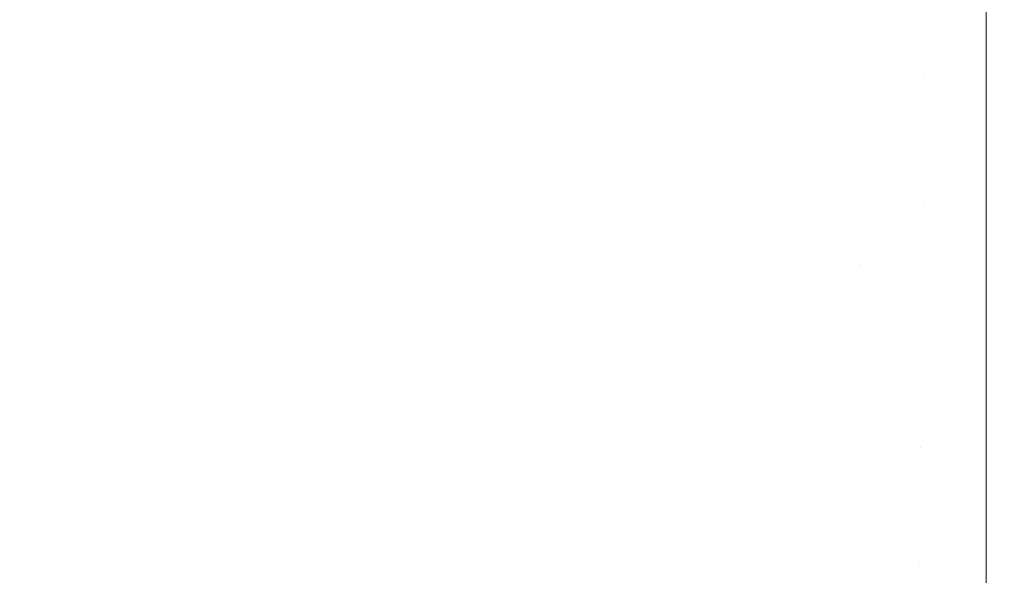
# Model space of a CAD drawing. Header units: centimetres. Extents: x -17.1 to 18.2, y 3.4 to 5.2.
# Tile 12 of 256: x -17.03316 to -17.02006, y 3.41472 to 3.42211. Entities that reach past the tile are written whole.
import ezdxf

# ---------------------------------------------------------------- set-up
doc = ezdxf.new("R2010")
doc.units = ezdxf.units.CM
doc.header["$LTSCALE"] = 2.54
doc.layers.add('Lucido design-1', color=7, linetype='Continuous')

# ---------------------------------------------------------------- blocks, each defined once
blk = doc.blocks.new('Gruppo-4-1')
at = {"color": 7, "linetype": 'Continuous', "lineweight": 9}
for points, invisible_edges in [([(-17.032384, 3.423484, -1872.254029), (-17.033165, 3.423774, -1872.254029), (-17.033442, 3.422131, -1872.256268), (-17.032644, 3.421835, -1872.256268)], 15), ([(-17.027617, 3.422123, -1872.254029), (-17.026812, 3.421961, -1872.254029), (-17.026668, 3.423688, -1872.25186), (-17.027456, 3.423847, -1872.25186)], 15), ([(-17.025879, 3.423548, -1872.25186), (-17.026668, 3.423688, -1872.25186), (-17.026812, 3.421961, -1872.254029), (-17.026004, 3.421818, -1872.254029)], 15), ([(-17.026004, 3.421818, -1872.254029), (-17.025194, 3.421693, -1872.254029), (-17.025087, 3.423426, -1872.25186), (-17.025879, 3.423548, -1872.25186)], 15), ([(-17.021125, 3.421357, -1872.254029), (-17.020308, 3.420877, -1872.254638), (-17.020308, 3.423608, -1872.251235), (-17.021107, 3.423097, -1872.25186)], 13), ([(-17.020308, 3.423608, -1872.251235), (-17.020308, 3.420877, -1872.254638), (18.147234, 3.420877, -1872.254638), (18.147234, 3.422231, -1872.252951)], 10), ([(18.147234, 3.423608, -1872.979793), (18.147234, 3.420877, -1872.97639), (-17.020308, 3.420877, -1872.97639), (-17.020308, 3.422231, -1872.978077)], 10), ([(-17.032644, 3.421835, -1872.256268), (-17.031842, 3.421557, -1872.256268), (-17.031599, 3.423212, -1872.254029), (-17.032384, 3.423484, -1872.254029)], 15), ([(-17.024293, 3.423323, -1872.25186), (-17.025087, 3.423426, -1872.25186), (-17.025194, 3.421693, -1872.254029), (-17.024383, 3.421588, -1872.254029)], 15), ([(-17.024383, 3.421588, -1872.254029), (-17.02357, 3.421501, -1872.254029), (-17.023498, 3.423238, -1872.25186), (-17.024293, 3.423323, -1872.25186)], 15), ([(-17.022701, 3.423172, -1872.25186), (-17.023498, 3.423238, -1872.25186), (-17.02357, 3.421501, -1872.254029), (-17.022755, 3.421434, -1872.254029)], 15), ([(-17.03081, 3.422958, -1872.254029), (-17.031599, 3.423212, -1872.254029), (-17.031842, 3.421557, -1872.256268), (-17.031035, 3.421297, -1872.256268)], 15), ([(-17.031721, 3.422379, -1872.975888), (-17.031599, 3.423212, -1872.976999), (-17.030017, 3.422722, -1872.976999), (-17.030122, 3.421883, -1872.975888)], 15), ([(-17.026741, 3.422819, -1872.978092), (-17.026812, 3.421961, -1872.976999), (-17.02842, 3.422304, -1872.976999), (-17.028331, 3.423158, -1872.978092)], 15), ([(-17.022755, 3.421434, -1872.254029), (-17.02194, 3.421386, -1872.254029), (-17.021904, 3.423125, -1872.25186), (-17.022701, 3.423172, -1872.25186)], 15), ([(-17.021107, 3.423097, -1872.25186), (-17.021904, 3.423125, -1872.25186), (-17.02194, 3.421386, -1872.254029), (-17.021125, 3.421357, -1872.254029)], 15), ([(-17.031721, 3.422379, -1872.975888), (-17.031842, 3.421557, -1872.97476), (-17.033442, 3.422131, -1872.97476), (-17.033305, 3.422947, -1872.975888)], 15), ([(-17.031035, 3.421297, -1872.256268), (-17.030225, 3.421056, -1872.256268), (-17.030017, 3.422722, -1872.254029), (-17.03081, 3.422958, -1872.254029)], 15), ([(-17.02922, 3.422504, -1872.254029), (-17.030017, 3.422722, -1872.254029), (-17.030225, 3.421056, -1872.256268), (-17.029411, 3.420833, -1872.256268)], 15), ([(-17.030122, 3.421883, -1872.975888), (-17.030017, 3.422722, -1872.976999), (-17.02842, 3.422304, -1872.976999), (-17.028508, 3.421461, -1872.975888)], 15), ([(-17.025141, 3.422554, -1872.978092), (-17.025194, 3.421693, -1872.976999), (-17.026812, 3.421961, -1872.976999), (-17.026741, 3.422819, -1872.978092)], 15), ([(-17.029411, 3.420833, -1872.256268), (-17.028594, 3.42063, -1872.256268), (-17.02842, 3.422304, -1872.254029), (-17.02922, 3.422504, -1872.254029)], 15), ([(-17.023534, 3.422364, -1872.978092), (-17.02357, 3.421501, -1872.976999), (-17.025194, 3.421693, -1872.976999), (-17.025141, 3.422554, -1872.978092)], 15), ([(-17.030122, 3.421883, -1872.975888), (-17.030225, 3.421056, -1872.97476), (-17.031842, 3.421557, -1872.97476), (-17.031721, 3.422379, -1872.975888)], 15), ([(-17.021922, 3.42225, -1872.978092), (-17.02194, 3.421386, -1872.976999), (-17.02357, 3.421501, -1872.976999), (-17.023534, 3.422364, -1872.978092)], 15), ([(-17.027617, 3.422123, -1872.254029), (-17.02842, 3.422304, -1872.254029), (-17.028594, 3.42063, -1872.256268), (-17.027774, 3.420445, -1872.256268)], 15), ([(-17.028508, 3.421461, -1872.975888), (-17.02842, 3.422304, -1872.976999), (-17.026812, 3.421961, -1872.976999), (-17.026882, 3.421114, -1872.975888)], 15), ([(-17.020308, 3.422231, -1872.978077), (-17.020308, 3.420877, -1872.97639), (-17.02194, 3.421386, -1872.976999), (-17.021922, 3.42225, -1872.978092)], 14), ([(-17.032644, 3.421835, -1872.256268), (-17.033442, 3.422131, -1872.256268), (-17.03371, 3.420535, -1872.258575), (-17.032896, 3.420233, -1872.258575)], 15), ([(-17.033577, 3.421327, -1872.973615), (-17.033442, 3.422131, -1872.97476), (-17.031842, 3.421557, -1872.97476), (-17.03196, 3.420747, -1872.973615)], 15), ([(-17.027774, 3.420445, -1872.256268), (-17.026952, 3.420279, -1872.256268), (-17.026812, 3.421961, -1872.254029), (-17.027617, 3.422123, -1872.254029)], 15), ([(-17.026004, 3.421818, -1872.254029), (-17.026812, 3.421961, -1872.254029), (-17.026952, 3.420279, -1872.256268), (-17.026127, 3.420133, -1872.256268)], 15), ([(-17.026882, 3.421114, -1872.975888), (-17.026812, 3.421961, -1872.976999), (-17.025194, 3.421693, -1872.976999), (-17.025247, 3.420843, -1872.975888)], 15), ([(-17.032896, 3.420233, -1872.258575), (-17.032077, 3.419949, -1872.258575), (-17.031842, 3.421557, -1872.256268), (-17.032644, 3.421835, -1872.256268)], 15), ([(-17.028508, 3.421461, -1872.975888), (-17.028594, 3.42063, -1872.97476), (-17.030225, 3.421056, -1872.97476), (-17.030122, 3.421883, -1872.975888)], 15), ([(-17.026127, 3.420133, -1872.256268), (-17.025299, 3.420005, -1872.256268), (-17.025194, 3.421693, -1872.254029), (-17.026004, 3.421818, -1872.254029)], 15), ([(-17.024383, 3.421588, -1872.254029), (-17.025194, 3.421693, -1872.254029), (-17.025299, 3.420005, -1872.256268), (-17.02447, 3.419898, -1872.256268)], 15), ([(-17.025247, 3.420843, -1872.975888), (-17.025194, 3.421693, -1872.976999), (-17.02357, 3.421501, -1872.976999), (-17.023605, 3.420649, -1872.975888)], 15), ([(-17.031035, 3.421297, -1872.256268), (-17.031842, 3.421557, -1872.256268), (-17.032077, 3.419949, -1872.258575), (-17.031255, 3.419684, -1872.258575)], 15), ([(-17.03196, 3.420747, -1872.973615), (-17.031842, 3.421557, -1872.97476), (-17.030225, 3.421056, -1872.97476), (-17.030327, 3.420241, -1872.973615)], 15), ([(-17.02447, 3.419898, -1872.256268), (-17.02364, 3.419809, -1872.256268), (-17.02357, 3.421501, -1872.254029), (-17.024383, 3.421588, -1872.254029)], 15), ([(-17.026882, 3.421114, -1872.975888), (-17.026952, 3.420279, -1872.97476), (-17.028594, 3.42063, -1872.97476), (-17.028508, 3.421461, -1872.975888)], 15), ([(-17.022755, 3.421434, -1872.254029), (-17.02357, 3.421501, -1872.254029), (-17.02364, 3.419809, -1872.256268), (-17.022808, 3.419741, -1872.256268)], 15), ([(-17.023605, 3.420649, -1872.975888), (-17.02357, 3.421501, -1872.976999), (-17.02194, 3.421386, -1872.976999), (-17.021958, 3.420533, -1872.975888)], 15), ([(-17.022808, 3.419741, -1872.256268), (-17.021975, 3.419691, -1872.256268), (-17.02194, 3.421386, -1872.254029), (-17.022755, 3.421434, -1872.254029)], 15), ([(-17.03196, 3.420747, -1872.973615), (-17.032077, 3.419949, -1872.972454), (-17.03371, 3.420535, -1872.972454), (-17.033577, 3.421327, -1872.973615)], 15), ([(-17.031255, 3.419684, -1872.258575), (-17.030428, 3.419438, -1872.258575), (-17.030225, 3.421056, -1872.256268), (-17.031035, 3.421297, -1872.256268)], 15), ([(-17.021125, 3.421357, -1872.254029), (-17.02194, 3.421386, -1872.254029), (-17.021975, 3.419691, -1872.256268), (-17.021142, 3.419662, -1872.256268)], 15), ([(-17.021958, 3.420533, -1872.975888), (-17.02194, 3.421386, -1872.976999), (-17.020308, 3.420877, -1872.97639)], 11), ([(-17.021142, 3.419662, -1872.256268), (-17.020308, 3.420877, -1872.254638), (-17.021125, 3.421357, -1872.254029)], 11), ([(-17.029411, 3.420833, -1872.256268), (-17.030225, 3.421056, -1872.256268), (-17.030428, 3.419438, -1872.258575), (-17.029598, 3.419211, -1872.258575)], 15), ([(-17.030327, 3.420241, -1872.973615), (-17.030225, 3.421056, -1872.97476), (-17.028594, 3.42063, -1872.97476), (-17.02868, 3.41981, -1872.973615)], 15), ([(-17.025247, 3.420843, -1872.975888), (-17.025299, 3.420005, -1872.97476), (-17.026952, 3.420279, -1872.97476), (-17.026882, 3.421114, -1872.975888)], 15), ([(-17.020308, 3.420877, -1872.97639), (-17.020308, 3.419671, -1872.974746), (-17.021975, 3.419691, -1872.97476), (-17.021958, 3.420533, -1872.975888)], 14), ([(-17.020308, 3.418297, -1872.258156), (-17.020308, 3.420877, -1872.254638), (-17.021142, 3.419662, -1872.256268)], 10), ([(-17.020308, 3.420877, -1872.254638), (-17.020308, 3.418297, -1872.258156), (18.147234, 3.418297, -1872.258156), (18.147234, 3.419671, -1872.256282)], 10), ([(18.147234, 3.419671, -1872.256282), (18.147234, 3.420877, -1872.254638), (-17.020308, 3.420877, -1872.254638)], 10), ([(18.147234, 3.420877, -1872.97639), (18.147234, 3.418297, -1872.972872), (-17.020308, 3.418297, -1872.972872), (-17.020308, 3.419671, -1872.974746)], 10), ([(-17.020308, 3.419671, -1872.974746), (-17.020308, 3.420877, -1872.97639), (18.147234, 3.420877, -1872.97639)], 10), ([(-17.030327, 3.420241, -1872.973615), (-17.030428, 3.419438, -1872.972454), (-17.032077, 3.419949, -1872.972454), (-17.03196, 3.420747, -1872.973615)], 15), ([(-17.029598, 3.419211, -1872.258575), (-17.028764, 3.419003, -1872.258575), (-17.028594, 3.42063, -1872.256268), (-17.029411, 3.420833, -1872.256268)], 15), ([(-17.023605, 3.420649, -1872.975888), (-17.02364, 3.419809, -1872.97476), (-17.025299, 3.420005, -1872.97476), (-17.025247, 3.420843, -1872.975888)], 15), ([(-17.027774, 3.420445, -1872.256268), (-17.028594, 3.42063, -1872.256268), (-17.028764, 3.419003, -1872.258575), (-17.027927, 3.418814, -1872.258575)], 15), ([(-17.02868, 3.41981, -1872.973615), (-17.028594, 3.42063, -1872.97476), (-17.026952, 3.420279, -1872.97476), (-17.02702, 3.419456, -1872.973615)], 15), ([(-17.021958, 3.420533, -1872.975888), (-17.021975, 3.419691, -1872.97476), (-17.02364, 3.419809, -1872.97476), (-17.023605, 3.420649, -1872.975888)], 15), ([(-17.032896, 3.420233, -1872.258575), (-17.03371, 3.420535, -1872.258575), (-17.03397, 3.41899, -1872.260948), (-17.03314, 3.418682, -1872.260948)], 15), ([(-17.033841, 3.419756, -1872.971275), (-17.03371, 3.420535, -1872.972454), (-17.032077, 3.419949, -1872.972454), (-17.032193, 3.419164, -1872.971275)], 15), ([(-17.027927, 3.418814, -1872.258575), (-17.027088, 3.418645, -1872.258575), (-17.026952, 3.420279, -1872.256268), (-17.027774, 3.420445, -1872.256268)], 15), ([(-17.03314, 3.418682, -1872.260948), (-17.032306, 3.418393, -1872.260948), (-17.032077, 3.419949, -1872.258575), (-17.032896, 3.420233, -1872.258575)], 15), ([(-17.02868, 3.41981, -1872.973615), (-17.028764, 3.419003, -1872.972454), (-17.030428, 3.419438, -1872.972454), (-17.030327, 3.420241, -1872.973615)], 15), ([(-17.026127, 3.420133, -1872.256268), (-17.026952, 3.420279, -1872.256268), (-17.027088, 3.418645, -1872.258575), (-17.026246, 3.418496, -1872.258575)], 15), ([(-17.02702, 3.419456, -1872.973615), (-17.026952, 3.420279, -1872.97476), (-17.025299, 3.420005, -1872.97476), (-17.025351, 3.419179, -1872.973615)], 15), ([(-17.026246, 3.418496, -1872.258575), (-17.025401, 3.418366, -1872.258575), (-17.025299, 3.420005, -1872.256268), (-17.026127, 3.420133, -1872.256268)], 15), ([(-17.02447, 3.419898, -1872.256268), (-17.025299, 3.420005, -1872.256268), (-17.025401, 3.418366, -1872.258575), (-17.024555, 3.418256, -1872.258575)], 15), ([(-17.025351, 3.419179, -1872.973615), (-17.025299, 3.420005, -1872.97476), (-17.02364, 3.419809, -1872.97476), (-17.023674, 3.418981, -1872.973615)], 15), ([(-17.031255, 3.419684, -1872.258575), (-17.032077, 3.419949, -1872.258575), (-17.032306, 3.418393, -1872.260948), (-17.031467, 3.418122, -1872.260948)], 15), ([(-17.032193, 3.419164, -1872.971275), (-17.032077, 3.419949, -1872.972454), (-17.030428, 3.419438, -1872.972454), (-17.030527, 3.418648, -1872.971275)], 15), ([(-17.024555, 3.418256, -1872.258575), (-17.023708, 3.418166, -1872.258575), (-17.02364, 3.419809, -1872.256268), (-17.02447, 3.419898, -1872.256268)], 15), ([(-17.032193, 3.419164, -1872.971275), (-17.032306, 3.418393, -1872.97008), (-17.03397, 3.41899, -1872.97008), (-17.033841, 3.419756, -1872.971275)], 15), ([(-17.02702, 3.419456, -1872.973615), (-17.027088, 3.418645, -1872.972454), (-17.028764, 3.419003, -1872.972454), (-17.02868, 3.41981, -1872.973615)], 15), ([(-17.022808, 3.419741, -1872.256268), (-17.02364, 3.419809, -1872.256268), (-17.023708, 3.418166, -1872.258575), (-17.022859, 3.418096, -1872.258575)], 15), ([(-17.023674, 3.418981, -1872.973615), (-17.02364, 3.419809, -1872.97476), (-17.021975, 3.419691, -1872.97476), (-17.021993, 3.418862, -1872.973615)], 15), ([(-17.022859, 3.418096, -1872.258575), (-17.022009, 3.418046, -1872.258575), (-17.021975, 3.419691, -1872.256268), (-17.022808, 3.419741, -1872.256268)], 15), ([(-17.031467, 3.418122, -1872.260948), (-17.030624, 3.417871, -1872.260948), (-17.030428, 3.419438, -1872.258575), (-17.031255, 3.419684, -1872.258575)], 15), ([(-17.021142, 3.419662, -1872.256268), (-17.021975, 3.419691, -1872.256268), (-17.022009, 3.418046, -1872.258575), (-17.021159, 3.418016, -1872.258575)], 15), ([(-17.021993, 3.418862, -1872.973615), (-17.021975, 3.419691, -1872.97476), (-17.020308, 3.419671, -1872.974746), (-17.020308, 3.418297, -1872.972872)], 11), ([(-17.021142, 3.419662, -1872.256268), (-17.021159, 3.418016, -1872.258575), (-17.020308, 3.418297, -1872.258156)], 11), ([(-17.029598, 3.419211, -1872.258575), (-17.030428, 3.419438, -1872.258575), (-17.030624, 3.417871, -1872.260948), (-17.029778, 3.41764, -1872.260948)], 15), ([(-17.030527, 3.418648, -1872.971275), (-17.030428, 3.419438, -1872.972454), (-17.028764, 3.419003, -1872.972454), (-17.028847, 3.418209, -1872.971275)], 15), ([(-17.025351, 3.419179, -1872.973615), (-17.025401, 3.418366, -1872.972454), (-17.027088, 3.418645, -1872.972454), (-17.02702, 3.419456, -1872.973615)], 15), ([(-17.029778, 3.41764, -1872.260948), (-17.028928, 3.417428, -1872.260948), (-17.028764, 3.419003, -1872.258575), (-17.029598, 3.419211, -1872.258575)], 15), ([(-17.023674, 3.418981, -1872.973615), (-17.023708, 3.418166, -1872.972454), (-17.025401, 3.418366, -1872.972454), (-17.025351, 3.419179, -1872.973615)], 15), ([(-17.030527, 3.418648, -1872.971275), (-17.030624, 3.417871, -1872.97008), (-17.032306, 3.418393, -1872.97008), (-17.032193, 3.419164, -1872.971275)], 15), ([(-17.03314, 3.418682, -1872.260948), (-17.03397, 3.41899, -1872.260948), (-17.034221, 3.417498, -1872.263387), (-17.033376, 3.417185, -1872.263387)], 15), ([(-17.034097, 3.418237, -1872.968868), (-17.03397, 3.41899, -1872.97008), (-17.032306, 3.418393, -1872.97008), (-17.032417, 3.417634, -1872.968868)], 15), ([(-17.027927, 3.418814, -1872.258575), (-17.028764, 3.419003, -1872.258575), (-17.028928, 3.417428, -1872.260948), (-17.028075, 3.417236, -1872.260948)], 15), ([(-17.028847, 3.418209, -1872.971275), (-17.028764, 3.419003, -1872.972454), (-17.027088, 3.418645, -1872.972454), (-17.027154, 3.417848, -1872.971275)], 15), ([(-17.021993, 3.418862, -1872.973615), (-17.022009, 3.418046, -1872.972454), (-17.023708, 3.418166, -1872.972454), (-17.023674, 3.418981, -1872.973615)], 15), ([(-17.028075, 3.417236, -1872.260948), (-17.027219, 3.417063, -1872.260948), (-17.027088, 3.418645, -1872.258575), (-17.027927, 3.418814, -1872.258575)], 15), ([(-17.020308, 3.418297, -1872.972872), (-17.022009, 3.418046, -1872.972454), (-17.021993, 3.418862, -1872.973615)], 11), ([(-17.033376, 3.417185, -1872.263387), (-17.032526, 3.41689, -1872.263387), (-17.032306, 3.418393, -1872.260948), (-17.03314, 3.418682, -1872.260948)], 15), ([(-17.028847, 3.418209, -1872.971275), (-17.028928, 3.417428, -1872.97008), (-17.030624, 3.417871, -1872.97008), (-17.030527, 3.418648, -1872.971275)], 15), ([(-17.026246, 3.418496, -1872.258575), (-17.027088, 3.418645, -1872.258575), (-17.027219, 3.417063, -1872.260948), (-17.026361, 3.416911, -1872.260948)], 15), ([(-17.027154, 3.417848, -1872.971275), (-17.027088, 3.418645, -1872.972454), (-17.025401, 3.418366, -1872.972454), (-17.025451, 3.417566, -1872.971275)], 15), ([(-17.031467, 3.418122, -1872.260948), (-17.032306, 3.418393, -1872.260948), (-17.032526, 3.41689, -1872.263387), (-17.031672, 3.416615, -1872.263387)], 15), ([(-17.032417, 3.417634, -1872.968868), (-17.032306, 3.418393, -1872.97008), (-17.030624, 3.417871, -1872.97008), (-17.03072, 3.417109, -1872.968868)], 15), ([(-17.026361, 3.416911, -1872.260948), (-17.0255, 3.416779, -1872.260948), (-17.025401, 3.418366, -1872.258575), (-17.026246, 3.418496, -1872.258575)], 15), ([(-17.024555, 3.418256, -1872.258575), (-17.025401, 3.418366, -1872.258575), (-17.0255, 3.416779, -1872.260948), (-17.024638, 3.416667, -1872.260948)], 15), ([(-17.025451, 3.417566, -1872.971275), (-17.025401, 3.418366, -1872.972454), (-17.023708, 3.418166, -1872.972454), (-17.023741, 3.417364, -1872.971275)], 15), ([(-17.024638, 3.416667, -1872.260948), (-17.023774, 3.416575, -1872.260948), (-17.023708, 3.418166, -1872.258575), (-17.024555, 3.418256, -1872.258575)], 15), ([(-17.022026, 3.417242, -1872.971275), (-17.022009, 3.418046, -1872.972454), (-17.020308, 3.418297, -1872.972872), (-17.020308, 3.417221, -1872.971262)], 11), ([(-17.021176, 3.416421, -1872.260948), (-17.020308, 3.415873, -1872.261784), (-17.020308, 3.418297, -1872.258156), (-17.021159, 3.418016, -1872.258575)], 13), ([(-17.020308, 3.418297, -1872.258156), (-17.020308, 3.415873, -1872.261784), (18.147234, 3.415873, -1872.261784), (18.147234, 3.417221, -1872.259766)], 10), ([(18.147234, 3.417221, -1872.259766), (18.147234, 3.418297, -1872.258156), (-17.020308, 3.418297, -1872.258156)], 10), ([(18.147234, 3.418297, -1872.972872), (18.147234, 3.415873, -1872.969244), (-17.020308, 3.415873, -1872.969244), (-17.020308, 3.417221, -1872.971262)], 10), ([(-17.020308, 3.417221, -1872.971262), (-17.020308, 3.418297, -1872.972872), (18.147234, 3.418297, -1872.972872)], 10), ([(-17.032417, 3.417634, -1872.968868), (-17.032526, 3.41689, -1872.967641), (-17.034221, 3.417498, -1872.967641), (-17.034097, 3.418237, -1872.968868)], 15), ([(-17.027154, 3.417848, -1872.971275), (-17.027219, 3.417063, -1872.97008), (-17.028928, 3.417428, -1872.97008), (-17.028847, 3.418209, -1872.971275)], 15), ([(-17.022859, 3.418096, -1872.258575), (-17.023708, 3.418166, -1872.258575), (-17.023774, 3.416575, -1872.260948), (-17.022909, 3.416503, -1872.260948)], 15), ([(-17.023741, 3.417364, -1872.971275), (-17.023708, 3.418166, -1872.972454), (-17.022009, 3.418046, -1872.972454), (-17.022026, 3.417242, -1872.971275)], 15), ([(-17.031672, 3.416615, -1872.263387), (-17.030814, 3.41636, -1872.263387), (-17.030624, 3.417871, -1872.260948), (-17.031467, 3.418122, -1872.260948)], 15), ([(-17.022909, 3.416503, -1872.260948), (-17.022042, 3.416452, -1872.260948), (-17.022009, 3.418046, -1872.258575), (-17.022859, 3.418096, -1872.258575)], 15), ([(-17.021159, 3.418016, -1872.258575), (-17.022009, 3.418046, -1872.258575), (-17.022042, 3.416452, -1872.260948), (-17.021176, 3.416421, -1872.260948)], 15), ([(-17.029778, 3.41764, -1872.260948), (-17.030624, 3.417871, -1872.260948), (-17.030814, 3.41636, -1872.263387), (-17.029952, 3.416124, -1872.263387)], 15), ([(-17.03072, 3.417109, -1872.968868), (-17.030624, 3.417871, -1872.97008), (-17.028928, 3.417428, -1872.97008), (-17.029008, 3.416661, -1872.968868)], 15), ([(-17.025451, 3.417566, -1872.971275), (-17.0255, 3.416779, -1872.97008), (-17.027219, 3.417063, -1872.97008), (-17.027154, 3.417848, -1872.971275)], 15), ([(-17.03072, 3.417109, -1872.968868), (-17.030814, 3.41636, -1872.967641), (-17.032526, 3.41689, -1872.967641), (-17.032417, 3.417634, -1872.968868)], 15), ([(-17.029952, 3.416124, -1872.263387), (-17.029086, 3.415908, -1872.263387), (-17.028928, 3.417428, -1872.260948), (-17.029778, 3.41764, -1872.260948)], 15), ([(-17.034343, 3.416774, -1872.966397), (-17.034221, 3.417498, -1872.967641), (-17.032526, 3.41689, -1872.967641), (-17.032633, 3.416161, -1872.966397)], 15), ([(-17.023741, 3.417364, -1872.971275), (-17.023774, 3.416575, -1872.97008), (-17.0255, 3.416779, -1872.97008), (-17.025451, 3.417566, -1872.971275)], 15), ([(-17.028075, 3.417236, -1872.260948), (-17.028928, 3.417428, -1872.260948), (-17.029086, 3.415908, -1872.263387), (-17.028217, 3.415712, -1872.263387)], 15), ([(-17.029008, 3.416661, -1872.968868), (-17.028928, 3.417428, -1872.97008), (-17.027219, 3.417063, -1872.97008), (-17.027283, 3.416293, -1872.968868)], 15), ([(-17.022026, 3.417242, -1872.971275), (-17.022042, 3.416452, -1872.97008), (-17.023774, 3.416575, -1872.97008), (-17.023741, 3.417364, -1872.971275)], 15), ([(-17.028217, 3.415712, -1872.263387), (-17.027346, 3.415537, -1872.263387), (-17.027219, 3.417063, -1872.260948), (-17.028075, 3.417236, -1872.260948)], 15), ([(-17.020308, 3.417221, -1872.971262), (-17.020308, 3.415873, -1872.969244), (-17.022042, 3.416452, -1872.97008), (-17.022026, 3.417242, -1872.971275)], 14), ([(-17.033602, 3.415746, -1872.26589), (-17.032738, 3.415446, -1872.26589), (-17.032526, 3.41689, -1872.263387), (-17.033376, 3.417185, -1872.263387)], 15), ([(-17.029008, 3.416661, -1872.968868), (-17.029086, 3.415908, -1872.967641), (-17.030814, 3.41636, -1872.967641), (-17.03072, 3.417109, -1872.968868)], 15), ([(-17.026361, 3.416911, -1872.260948), (-17.027219, 3.417063, -1872.260948), (-17.027346, 3.415537, -1872.263387), (-17.026472, 3.415382, -1872.263387)], 15), ([(-17.027283, 3.416293, -1872.968868), (-17.027219, 3.417063, -1872.97008), (-17.0255, 3.416779, -1872.97008), (-17.025548, 3.416006, -1872.968868)], 15), ([(-17.031672, 3.416615, -1872.263387), (-17.032526, 3.41689, -1872.263387), (-17.032738, 3.415446, -1872.26589), (-17.031869, 3.415166, -1872.26589)], 15), ([(-17.032633, 3.416161, -1872.966397), (-17.032526, 3.41689, -1872.967641), (-17.030814, 3.41636, -1872.967641), (-17.030906, 3.415625, -1872.966397)], 15), ([(-17.026472, 3.415382, -1872.263387), (-17.025596, 3.415247, -1872.263387), (-17.0255, 3.416779, -1872.260948), (-17.026361, 3.416911, -1872.260948)], 15), ([(-17.032633, 3.416161, -1872.966397), (-17.032738, 3.415446, -1872.965138), (-17.034462, 3.416065, -1872.965138), (-17.034343, 3.416774, -1872.966397)], 15), ([(-17.024638, 3.416667, -1872.260948), (-17.0255, 3.416779, -1872.260948), (-17.025596, 3.415247, -1872.263387), (-17.024717, 3.415133, -1872.263387)], 15), ([(-17.025548, 3.416006, -1872.968868), (-17.0255, 3.416779, -1872.97008), (-17.023774, 3.416575, -1872.97008), (-17.023806, 3.4158, -1872.968868)], 15), ([(-17.031869, 3.415166, -1872.26589), (-17.030996, 3.414906, -1872.26589), (-17.030814, 3.41636, -1872.263387), (-17.031672, 3.416615, -1872.263387)], 15), ([(-17.027283, 3.416293, -1872.968868), (-17.027346, 3.415537, -1872.967641), (-17.029086, 3.415908, -1872.967641), (-17.029008, 3.416661, -1872.968868)], 15), ([(-17.024717, 3.415133, -1872.263387), (-17.023838, 3.415039, -1872.263387), (-17.023774, 3.416575, -1872.260948), (-17.024638, 3.416667, -1872.260948)], 15), ([(-17.022909, 3.416503, -1872.260948), (-17.023774, 3.416575, -1872.260948), (-17.023838, 3.415039, -1872.263387), (-17.022956, 3.414966, -1872.263387)], 15), ([(-17.023806, 3.4158, -1872.968868), (-17.023774, 3.416575, -1872.97008), (-17.022042, 3.416452, -1872.97008), (-17.022059, 3.415676, -1872.968868)], 15), ([(-17.022956, 3.414966, -1872.263387), (-17.022074, 3.414914, -1872.263387), (-17.022042, 3.416452, -1872.260948), (-17.022909, 3.416503, -1872.260948)], 15), ([(-17.021176, 3.416421, -1872.260948), (-17.022042, 3.416452, -1872.260948), (-17.022074, 3.414914, -1872.263387), (-17.021192, 3.414883, -1872.263387)], 15), ([(-17.022059, 3.415676, -1872.968868), (-17.022042, 3.416452, -1872.97008), (-17.020308, 3.415873, -1872.969244)], 11), ([(-17.021192, 3.414883, -1872.263387), (-17.020308, 3.415873, -1872.261784), (-17.021176, 3.416421, -1872.260948)], 11), ([(-17.029952, 3.416124, -1872.263387), (-17.030814, 3.41636, -1872.263387), (-17.030996, 3.414906, -1872.26589), (-17.030119, 3.414666, -1872.26589)], 15), ([(-17.030906, 3.415625, -1872.966397), (-17.030814, 3.41636, -1872.967641), (-17.029086, 3.415908, -1872.967641), (-17.029163, 3.41517, -1872.966397)], 15), ([(-17.025548, 3.416006, -1872.968868), (-17.025596, 3.415247, -1872.967641), (-17.027346, 3.415537, -1872.967641), (-17.027283, 3.416293, -1872.968868)], 15), ([(-17.030906, 3.415625, -1872.966397), (-17.030996, 3.414906, -1872.965138), (-17.032738, 3.415446, -1872.965138), (-17.032633, 3.416161, -1872.966397)], 15), ([(-17.034579, 3.41537, -1872.963863), (-17.034462, 3.416065, -1872.965138), (-17.032738, 3.415446, -1872.965138), (-17.03284, 3.414747, -1872.963863)], 15), ([(-17.030119, 3.414666, -1872.26589), (-17.029238, 3.414447, -1872.26589), (-17.029086, 3.415908, -1872.263387), (-17.029952, 3.416124, -1872.263387)], 15), ([(-17.028217, 3.415712, -1872.263387), (-17.029086, 3.415908, -1872.263387), (-17.029238, 3.414447, -1872.26589), (-17.028355, 3.414248, -1872.26589)], 15), ([(-17.029163, 3.41517, -1872.966397), (-17.029086, 3.415908, -1872.967641), (-17.027346, 3.415537, -1872.967641), (-17.027408, 3.414795, -1872.966397)], 15), ([(-17.023806, 3.4158, -1872.968868), (-17.023838, 3.415039, -1872.967641), (-17.025596, 3.415247, -1872.967641), (-17.025548, 3.416006, -1872.968868)], 15), ([(-17.022059, 3.415676, -1872.968868), (-17.022074, 3.414914, -1872.967641), (-17.023838, 3.415039, -1872.967641), (-17.023806, 3.4158, -1872.968868)], 15), ([(-17.020308, 3.415873, -1872.969244), (-17.020308, 3.414893, -1872.967629), (-17.022074, 3.414914, -1872.967641), (-17.022059, 3.415676, -1872.968868)], 14), ([(-17.020308, 3.413609, -1872.265514), (-17.020308, 3.415873, -1872.261784), (-17.021192, 3.414883, -1872.263387)], 10), ([(-17.020308, 3.415873, -1872.261784), (-17.020308, 3.413609, -1872.265514), (18.147234, 3.413609, -1872.265514), (18.147234, 3.41414, -1872.26464)], 10), ([(18.147234, 3.41414, -1872.26464), (18.147234, 3.414893, -1872.263399), (-17.020308, 3.415873, -1872.261784)], 10), ([(18.147234, 3.414893, -1872.263399), (18.147234, 3.415873, -1872.261784), (-17.020308, 3.415873, -1872.261784)], 10), ([(18.147234, 3.415873, -1872.969244), (-17.020308, 3.41414, -1872.966388), (-17.020308, 3.414893, -1872.967629)], 9), ([(18.147234, 3.415873, -1872.969244), (18.147234, 3.413609, -1872.965514), (-17.020308, 3.413609, -1872.965514), (-17.020308, 3.41414, -1872.966388)], 10), ([(-17.020308, 3.414893, -1872.967629), (-17.020308, 3.415873, -1872.969244), (18.147234, 3.415873, -1872.969244)], 10), ([(-17.033819, 3.414367, -1872.268455), (-17.032941, 3.414063, -1872.268455), (-17.032738, 3.415446, -1872.26589), (-17.033602, 3.415746, -1872.26589)], 15), ([(-17.028355, 3.414248, -1872.26589), (-17.027468, 3.414069, -1872.26589), (-17.027346, 3.415537, -1872.263387), (-17.028217, 3.415712, -1872.263387)], 15), ([(-17.029163, 3.41517, -1872.966397), (-17.029238, 3.414447, -1872.965138), (-17.030996, 3.414906, -1872.965138), (-17.030906, 3.415625, -1872.966397)], 15), ([(-17.026472, 3.415382, -1872.263387), (-17.027346, 3.415537, -1872.263387), (-17.027468, 3.414069, -1872.26589), (-17.026579, 3.413911, -1872.26589)], 15), ([(-17.027408, 3.414795, -1872.966397), (-17.027346, 3.415537, -1872.967641), (-17.025596, 3.415247, -1872.967641), (-17.025642, 3.414503, -1872.966397)], 15), ([(-17.031869, 3.415166, -1872.26589), (-17.032738, 3.415446, -1872.26589), (-17.032941, 3.414063, -1872.268455), (-17.032057, 3.413778, -1872.268455)], 15), ([(-17.03284, 3.414747, -1872.963863), (-17.032738, 3.415446, -1872.965138), (-17.030996, 3.414906, -1872.965138), (-17.031084, 3.414202, -1872.963863)], 15), ([(-17.026579, 3.413911, -1872.26589), (-17.025687, 3.413774, -1872.26589), (-17.025596, 3.415247, -1872.263387), (-17.026472, 3.415382, -1872.263387)], 15), ([(-17.03284, 3.414747, -1872.963863), (-17.032941, 3.414063, -1872.962573), (-17.034693, 3.414692, -1872.962573), (-17.034579, 3.41537, -1872.963863)], 15), ([(-17.024717, 3.415133, -1872.263387), (-17.025596, 3.415247, -1872.263387), (-17.025687, 3.413774, -1872.26589), (-17.024794, 3.413658, -1872.26589)], 15), ([(-17.025642, 3.414503, -1872.966397), (-17.025596, 3.415247, -1872.967641), (-17.023838, 3.415039, -1872.967641), (-17.023868, 3.414293, -1872.966397)], 15), ([(-17.032057, 3.413778, -1872.268455), (-17.03117, 3.413514, -1872.268455), (-17.030996, 3.414906, -1872.26589), (-17.031869, 3.415166, -1872.26589)], 15), ([(-17.027408, 3.414795, -1872.966397), (-17.027468, 3.414069, -1872.965138), (-17.029238, 3.414447, -1872.965138), (-17.029163, 3.41517, -1872.966397)], 15), ([(-17.024794, 3.413658, -1872.26589), (-17.023899, 3.413563, -1872.26589), (-17.023838, 3.415039, -1872.263387), (-17.024717, 3.415133, -1872.263387)], 15), ([(-17.022956, 3.414966, -1872.263387), (-17.023838, 3.415039, -1872.263387), (-17.023899, 3.413563, -1872.26589), (-17.023002, 3.413489, -1872.26589)], 15), ([(-17.023868, 3.414293, -1872.966397), (-17.023838, 3.415039, -1872.967641), (-17.022074, 3.414914, -1872.967641), (-17.02209, 3.414167, -1872.966397)], 15), ([(-17.030119, 3.414666, -1872.26589), (-17.030996, 3.414906, -1872.26589), (-17.03117, 3.413514, -1872.268455), (-17.030279, 3.41327, -1872.268455)], 15), ([(-17.031084, 3.414202, -1872.963863), (-17.030996, 3.414906, -1872.965138), (-17.029238, 3.414447, -1872.965138), (-17.029312, 3.413739, -1872.963863)], 15), ([(-17.023002, 3.413489, -1872.26589), (-17.022105, 3.413436, -1872.26589), (-17.022074, 3.414914, -1872.263387), (-17.022956, 3.414966, -1872.263387)], 15), ([(-17.021192, 3.414883, -1872.263387), (-17.022074, 3.414914, -1872.263387), (-17.022105, 3.413436, -1872.26589), (-17.021207, 3.413404, -1872.26589)], 15), ([(-17.02209, 3.414167, -1872.966397), (-17.022074, 3.414914, -1872.967641), (-17.020308, 3.414893, -1872.967629), (-17.020308, 3.41414, -1872.966388)], 11), ([(-17.021192, 3.414883, -1872.263387), (-17.021207, 3.413404, -1872.26589), (-17.020308, 3.413609, -1872.265514)], 11), ([(-17.031084, 3.414202, -1872.963863), (-17.03117, 3.413514, -1872.962573), (-17.032941, 3.414063, -1872.962573), (-17.03284, 3.414747, -1872.963863)], 15), ([(-17.026579, 3.413911, -1872.965138), (-17.027468, 3.414069, -1872.965138), (-17.027408, 3.414795, -1872.966397), (-17.025642, 3.414503, -1872.966397)], 15)]:
    blk.add_3dface(points, dxfattribs=dict(at, invisible_edges=invisible_edges))
blk = doc.blocks.new('Gruppo-5-1')
at = {"color": 7}
blk.add_blockref('Gruppo-4-1', (0, 0), dxfattribs=at)

msp = doc.modelspace()

# ---------------------------------------------------------------- block references
at = {"layer": 'Lucido design-1', "color": 7}
msp.add_blockref('Gruppo-5-1', (0, 0), dxfattribs=at)

doc.saveas('drawing.dxf')
